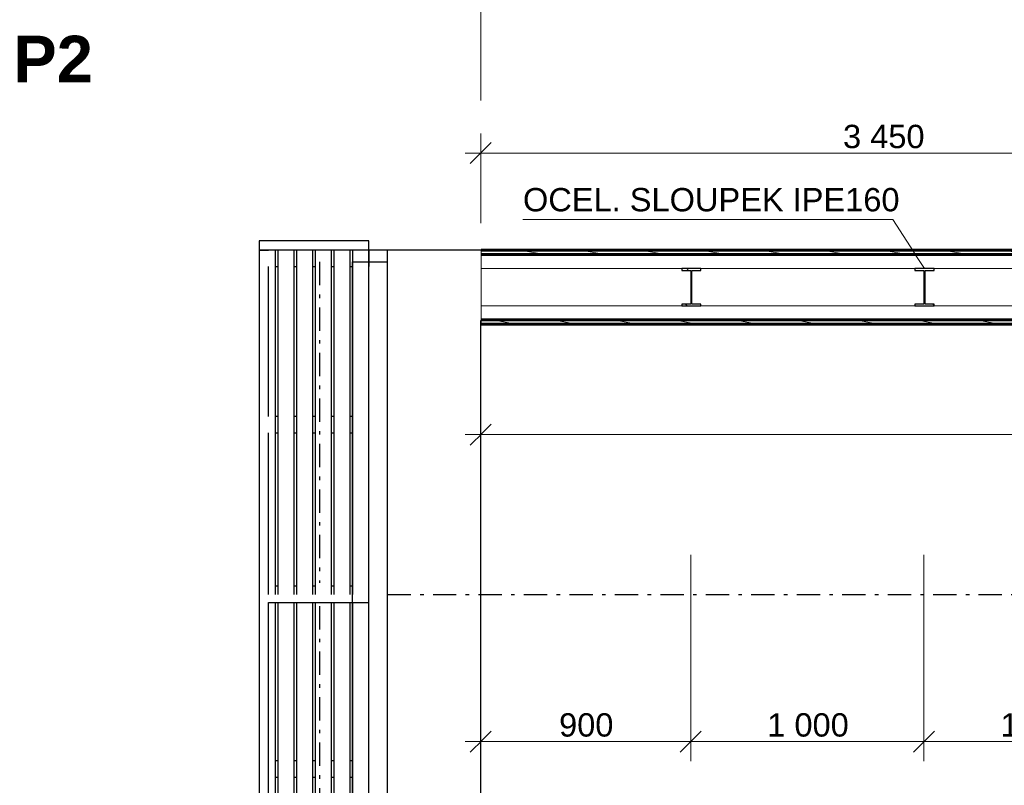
# Model space of a CAD drawing. Header units: millimetres. Extents: x 1793744 to 1819377, y -543298 to -528494.
# Tile 4 of 23: x 1798919 to 1803141, y -536937 to -533656. Entities that reach past the tile are written whole.
import ezdxf

# ---------------------------------------------------------------- set-up
doc = ezdxf.new("R2010")
doc.units = ezdxf.units.MM
doc.header["$MEASUREMENT"] = 0
doc.linetypes.add('Wipeout_Contour', pattern=[1000, 0, -1000])
doc.linetypes.add('ČÁRA ČERCHOVANÁ 2', pattern=[195, 100, -40, 15, -40])
for name, color, linetype in [('1 - ŘEZ HLAVNÍ.1', 7, 'Continuous'), ('2 - KÓTA NS.2D', 7, 'Continuous'), ('2 - TEXT HLAVNÍ UNIVERSÁL.2D', 7, 'Continuous'), ('2 - ZÓNA.2D', 7, 'Continuous'), ('2 - ČÁRA HLAVNÍ.2D', 7, 'Continuous'), ('4 - PRVKY ZÁMEČNICKÉ.3D', 7, 'Continuous'), ('4 - ZDIVO - STĚNY NOSNÉ.3D', 7, 'Continuous'), ('6 - ROUBENKA - ZÁBRADLÍ.5D', 7, 'Continuous'), ('Konstrukce – Dělicí čáry vrstev', 7, 'Continuous'), ('Nové_4 - ZDIVO - STĚNY NENOSNÉ.3D', 7, 'Continuous'), ('Nové_4 - ZDIVO - STĚNY NOSNÉ.3D', 7, 'Continuous'), ('Nové_Konstrukce – Dělicí čáry vrstev', 7, 'Continuous'), ('Nové_Výplně - Povrchové', 7, 'Continuous'), ('Nové_Výplně – Řezové', 7, 'Continuous'), ('Výplně - Povrchové', 7, 'Continuous'), ('Výplně – Řezové', 7, 'Continuous')]:
    doc.layers.add(name, color=color, linetype=linetype)
doc.styles.add('GENEROVANÝ_STYL_1', font='Arial Bold.ttf')
doc.styles.add('GENEROVANÝ_STYL_2', font='Arial.ttf')
doc.dimstyles.new('GENEROVANÝ_STYL__1', dxfattribs={"dimtxt": 100, "dimasz": 85.5, "dimexe": 0.18, "dimexo": 450, "dimgap": 0, "dimtad": 1, "dimtih": 1, "dimtoh": 1, "dimdec": 0, "dimzin": 0, "dimdsep": 46, "dimtxsty": 'GENEROVANÝ_STYL_2', "dimblk": 'ARROWHEAD_6', "dimblk1": 'ARROWHEAD_6', "dimblk2": 'ARROWHEAD_6', "dimcen": 0.09, "dimclrd": 256, "dimclre": 256, "dimclrt": 256, "dimazin": 0, "dimtfac": 1, "dimtdec": 4, "dimtmove": 0, "dimatfit": 3, "dimfxl": 1, "dimtolj": 1, "dimtzin": 0, "dimarcsym": 0})
doc.dimstyles.new('GENEROVANÝ_STYL__5', dxfattribs={"dimtxt": 100, "dimasz": 85.5, "dimexe": 0.18, "dimexo": 300, "dimgap": 0, "dimtad": 1, "dimtih": 1, "dimtoh": 1, "dimdec": 0, "dimzin": 0, "dimdsep": 46, "dimtxsty": 'GENEROVANÝ_STYL_2', "dimblk": 'ARROWHEAD_6', "dimblk1": 'ARROWHEAD_6', "dimblk2": 'ARROWHEAD_6', "dimcen": 0.09, "dimclrd": 256, "dimclre": 256, "dimclrt": 256, "dimazin": 0, "dimtfac": 1, "dimtdec": 4, "dimtmove": 0, "dimatfit": 3, "dimfxl": 1, "dimtolj": 1, "dimtzin": 0, "dimarcsym": 0})
doc.dimstyles.new('GENEROVANÝ_STYL__6', dxfattribs={"dimtxt": 100, "dimasz": 85.5, "dimexe": 0.18, "dimexo": 800, "dimgap": 0, "dimtad": 1, "dimtih": 1, "dimtoh": 1, "dimdec": 0, "dimzin": 0, "dimdsep": 46, "dimtxsty": 'GENEROVANÝ_STYL_2', "dimblk": 'ARROWHEAD_6', "dimblk1": 'ARROWHEAD_6', "dimblk2": 'ARROWHEAD_6', "dimcen": 0.09, "dimclrd": 256, "dimclre": 256, "dimclrt": 256, "dimazin": 0, "dimtfac": 1, "dimtdec": 4, "dimtmove": 0, "dimatfit": 3, "dimfxl": 1, "dimtolj": 1, "dimtzin": 0, "dimarcsym": 0})
doc.dimstyles.new('GENEROVANÝ_STYL__9', dxfattribs={"dimtxt": 100, "dimasz": 85.5, "dimexe": 0.18, "dimexo": 0.0625, "dimgap": 0, "dimtad": 1, "dimtih": 1, "dimtoh": 1, "dimdec": 0, "dimzin": 0, "dimdsep": 46, "dimtxsty": 'GENEROVANÝ_STYL_2', "dimblk": 'ARROWHEAD_6', "dimblk1": 'ARROWHEAD_6', "dimblk2": 'ARROWHEAD_6', "dimcen": 0.09, "dimse1": 1, "dimse2": 1, "dimclrd": 256, "dimclre": 256, "dimclrt": 256, "dimazin": 0, "dimtfac": 1, "dimtdec": 4, "dimtmove": 0, "dimatfit": 3, "dimfxl": 1, "dimtolj": 1, "dimtzin": 0, "dimarcsym": 0})
pattern_1 = [(170, (1118812.397, -1697940.485), (7.8141678, 44.3163477), [])]
pattern_2 = [(135, (1118812.4, -1697940.48), (79.549513, 79.549513), []), (135, (1118785.88, -1697967), (79.549513, 79.549513), [])]

# ---------------------------------------------------------------- blocks, each defined once
blk = doc.blocks.new('Zeď_2', base_point=(1800896.5, -534644.2))
at = {"color": 254, "linetype": 'Wipeout_Contour', "lineweight": 0, "ltscale": 7516247.628568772}
blk.add_wipeout([(1800046.5, -534944.2), (1800046.5, -540544.2), (1800896.5, -540544.2), (1800896.5, -534944.2)], dxfattribs=at).dxf.layer = 'Nové_Výplně - Povrchové'
at = {"layer": 'Nové_4 - ZDIVO - STĚNY NOSNÉ.3D', "color": 7, "linetype": 'Continuous', "lineweight": 30, "flags": 128}
for points in [[(1800046.5, -534944.2), (1800046.5, -540544.2)], [(1800896.5, -540544.2), (1800896.5, -534944.2)]]:
    blk.add_lwpolyline(points, dxfattribs=at)
blk = doc.blocks.new('Zeď_3', base_point=(1800896.5, -534644.2))
at = {"color": 254, "linetype": 'Wipeout_Contour', "lineweight": 0, "ltscale": 5634289.618497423}
blk.add_wipeout([(1800046.5, -534644.2), (1800046.5, -534944.2), (1800896.5, -534944.2)], dxfattribs=at).dxf.layer = 'Výplně - Povrchové'
at = {"color": 254, "linetype": 'Wipeout_Contour', "lineweight": 0, "ltscale": 7537245.844453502}
blk.add_wipeout([(1800896.5, -534944.2), (1812756.5, -534944.2), (1812756.5, -534644.2), (1800896.5, -534644.2)], dxfattribs=at).dxf.layer = 'Výplně - Povrchové'
at = {"color": 254, "linetype": 'Wipeout_Contour', "lineweight": 0, "ltscale": 5635017.770022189}
blk.add_wipeout([(1800046.5, -534644.2), (1800896.5, -534944.2), (1800896.5, -534644.2)], dxfattribs=at).dxf.layer = 'Výplně - Povrchové'
at = {"layer": '4 - ZDIVO - STĚNY NOSNÉ.3D', "color": 7, "linetype": 'Continuous', "lineweight": 30, "flags": 128}
for points in [[(1800046.5, -534644.2), (1800046.5, -534944.2)], [(1812756.5, -534644.2), (1800046.5, -534644.2)], [(1800896.5, -534944.2), (1812756.5, -534944.2)]]:
    blk.add_lwpolyline(points, dxfattribs=at)
blk = doc.blocks.new('Zeď_4', base_point=(1812755.5, -534644.2))
at = {"layer": 'Nové_Výplně – Řezové', "linetype": 'Continuous', "lineweight": 0, "true_color": 0x000000}
h = blk.add_hatch(dxfattribs=at)
h.set_pattern_fill('DŘEVO___BEDNĚNÍ', color=18, style=0, pattern_type=2)
h.set_pattern_definition(pattern_1)
h.paths.add_polyline_path([(1800897.5, -534663.2), (1804497.5, -534663.2), (1804497.5, -534644.2), (1800897.5, -534644.2)])
h = blk.add_hatch(dxfattribs=at)
h.set_pattern_fill('DŘEVO___BEDNĚNÍ', color=18, style=0, pattern_type=2)
h.set_pattern_definition(pattern_1)
h.paths.add_polyline_path([(1800897.5, -534961.2), (1804497.5, -534961.2), (1804497.5, -534943.2), (1800897.5, -534943.2)])
at = {"color": 254, "linetype": 'Wipeout_Contour', "lineweight": 0, "ltscale": 9403346.42517359}
blk.add_wipeout([(1800897.5, -534663.2), (1800897.5, -534723.2), (1804497.5, -534723.2), (1804497.5, -534711.2), (1804497.5, -534663.2)], dxfattribs=at).dxf.layer = 'Nové_Výplně – Řezové'
at = {"color": 254, "linetype": 'Wipeout_Contour', "lineweight": 0, "ltscale": 7521543.098748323}
blk.add_wipeout([(1804497.5, -534883.2), (1800897.5, -534883.2), (1800897.5, -534943.2), (1804497.5, -534943.2)], dxfattribs=at).dxf.layer = 'Nové_Výplně – Řezové'
at = {"layer": 'Nové_4 - ZDIVO - STĚNY NENOSNÉ.3D', "color": 7, "linetype": 'Continuous', "lineweight": 60, "flags": 128}
for points in [[(1804497.5, -534644.2), (1800897.5, -534644.2)], [(1800897.5, -534961.2), (1804497.5, -534961.2)]]:
    blk.add_lwpolyline(points, dxfattribs=at)
at = {"layer": 'Nové_4 - ZDIVO - STĚNY NENOSNÉ.3D', "color": 7, "linetype": 'Continuous', "lineweight": 0, "flags": 128}
for points in [[(1800897.5, -534644.2), (1800897.5, -534663.2)], [(1800897.5, -534943.2), (1800897.5, -534961.2)]]:
    blk.add_lwpolyline(points, dxfattribs=at)
at = {"layer": 'Nové_Konstrukce – Dělicí čáry vrstev', "color": 7, "linetype": 'Continuous', "lineweight": 60}
for p, q in [((1804497.5, -534663.2), (1800897.5, -534663.2)), ((1800897.5, -534943.2), (1804497.5, -534943.2))]:
    blk.add_line(p, q, dxfattribs=at)
at = {"color": 254, "linetype": 'Wipeout_Contour', "lineweight": 0, "ltscale": 7521417.949113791}
blk.add_wipeout([(1800897.5, -534883.2), (1804497.5, -534883.2), (1804497.5, -534723.2), (1800897.5, -534723.2)], dxfattribs=at).dxf.layer = 'Nové_Výplně – Řezové'
at = {"layer": 'Nové_4 - ZDIVO - STĚNY NENOSNÉ.3D', "color": 7, "linetype": 'Continuous', "lineweight": 0, "flags": 128}
for points in [[(1800897.5, -534663.2), (1800897.5, -534723.2)], [(1800897.5, -534723.2), (1800897.5, -534883.2)], [(1800897.5, -534883.2), (1800897.5, -534943.2)]]:
    blk.add_lwpolyline(points, dxfattribs=at)
at = {"layer": 'Nové_Konstrukce – Dělicí čáry vrstev', "color": 7, "linetype": 'Continuous', "lineweight": 15}
for p, q in [((1804497.5, -534723.2), (1800897.5, -534723.2)), ((1800897.5, -534883.2), (1804497.5, -534883.2))]:
    blk.add_line(p, q, dxfattribs=at)
blk = doc.blocks.new('Zeď_16', base_point=(1799946.5, -534604.2))
at = {"color": 254, "linetype": 'Wipeout_Contour', "lineweight": 0, "ltscale": 7511565.97605898}
blk.add_wipeout([(1799946.5, -534644.2), (1800416.5, -534644.2), (1800416.5, -534604.2), (1799946.5, -534604.2)], dxfattribs=at).dxf.layer = 'Výplně - Povrchové'
at = {"layer": '6 - ROUBENKA - ZÁBRADLÍ.5D', "color": 7, "linetype": 'Continuous', "lineweight": 30, "flags": 128}
for points in [[(1800416.5, -534604.2), (1799946.5, -534604.2)], [(1799946.5, -534604.2), (1799946.5, -534644.2)], [(1800416.5, -534644.2), (1800416.5, -534604.2)], [(1799946.5, -534644.2), (1800416.5, -534644.2)]]:
    blk.add_lwpolyline(points, dxfattribs=at)
blk = doc.blocks.new('Zeď_34', base_point=(1800416.5, -536831.7))
at = {"color": 254, "linetype": 'Wipeout_Contour', "lineweight": 0, "ltscale": 7514201.790912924}
blk.add_wipeout([(1800416.5, -536831.7), (1799986.8, -536831.7), (1799986.8, -536901.7), (1800416.5, -536901.7)], dxfattribs=at).dxf.layer = 'Výplně - Povrchové'
at = {"layer": '6 - ROUBENKA - ZÁBRADLÍ.5D', "color": 7, "linetype": 'Continuous', "lineweight": 30, "flags": 128}
for points in [[(1800416.5, -536831.7), (1799986.8, -536831.7)], [(1799986.8, -536831.7), (1799986.8, -536901.7)], [(1800416.5, -536901.7), (1800416.5, -536831.7)], [(1799986.8, -536901.7), (1800416.5, -536901.7)]]:
    blk.add_lwpolyline(points, dxfattribs=at)
blk = doc.blocks.new('Zeď_35', base_point=(1800016.5, -537594.2))
at = {"color": 254, "linetype": 'Wipeout_Contour', "lineweight": 0, "ltscale": 7513347.064271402}
blk.add_wipeout([(1800016.5, -537594.2), (1800016.5, -536119.2), (1799946.5, -536119.2), (1799946.5, -537594.2)], dxfattribs=at).dxf.layer = 'Výplně - Povrchové'
at = {"layer": '6 - ROUBENKA - ZÁBRADLÍ.5D', "color": 7, "linetype": 'Continuous', "lineweight": 30, "flags": 128}
for points in [[(1799946.5, -536119.2), (1799946.5, -537594.2)], [(1800016.5, -537594.2), (1800016.5, -536119.2)]]:
    blk.add_lwpolyline(points, dxfattribs=at)
blk = doc.blocks.new('Zeď_36', base_point=(1800096.5, -537594.2))
at = {"color": 254, "linetype": 'Wipeout_Contour', "lineweight": 0, "ltscale": 7513653.71595419}
blk.add_wipeout([(1800096.5, -537594.2), (1800096.5, -536119.2), (1800026.5, -536119.2), (1800026.5, -537594.2)], dxfattribs=at).dxf.layer = 'Výplně - Povrchové'
at = {"layer": '6 - ROUBENKA - ZÁBRADLÍ.5D', "color": 7, "linetype": 'Continuous', "lineweight": 30, "flags": 128}
for points in [[(1800026.5, -536119.2), (1800026.5, -537594.2)], [(1800096.5, -537594.2), (1800096.5, -536119.2)]]:
    blk.add_lwpolyline(points, dxfattribs=at)
blk = doc.blocks.new('Zeď_37', base_point=(1800176.5, -537594.2))
at = {"color": 254, "linetype": 'Wipeout_Contour', "lineweight": 0, "ltscale": 7513960.368750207}
blk.add_wipeout([(1800176.5, -537594.2), (1800176.5, -536119.2), (1800106.5, -536119.2), (1800106.5, -537594.2)], dxfattribs=at).dxf.layer = 'Výplně - Povrchové'
at = {"layer": '6 - ROUBENKA - ZÁBRADLÍ.5D', "color": 7, "linetype": 'Continuous', "lineweight": 30, "flags": 128}
for points in [[(1800106.5, -536119.2), (1800106.5, -537594.2)], [(1800176.5, -537594.2), (1800176.5, -536119.2)]]:
    blk.add_lwpolyline(points, dxfattribs=at)
blk = doc.blocks.new('Zeď_38', base_point=(1800256.5, -537594.2))
at = {"color": 254, "linetype": 'Wipeout_Contour', "lineweight": 0, "ltscale": 7514267.022659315}
blk.add_wipeout([(1800256.5, -537594.2), (1800256.5, -536119.2), (1800186.5, -536119.2), (1800186.5, -537594.2)], dxfattribs=at).dxf.layer = 'Výplně - Povrchové'
at = {"layer": '6 - ROUBENKA - ZÁBRADLÍ.5D', "color": 7, "linetype": 'Continuous', "lineweight": 30, "flags": 128}
for points in [[(1800186.5, -536119.2), (1800186.5, -537594.2)], [(1800256.5, -537594.2), (1800256.5, -536119.2)]]:
    blk.add_lwpolyline(points, dxfattribs=at)
blk = doc.blocks.new('Zeď_39', base_point=(1800336.5, -537594.2))
at = {"color": 254, "linetype": 'Wipeout_Contour', "lineweight": 0, "ltscale": 7514573.677681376}
blk.add_wipeout([(1800336.5, -537594.2), (1800336.5, -536119.2), (1800266.5, -536119.2), (1800266.5, -537594.2)], dxfattribs=at).dxf.layer = 'Výplně - Povrchové'
at = {"layer": '6 - ROUBENKA - ZÁBRADLÍ.5D', "color": 7, "linetype": 'Continuous', "lineweight": 30, "flags": 128}
for points in [[(1800266.5, -536119.2), (1800266.5, -537594.2)], [(1800336.5, -537594.2), (1800336.5, -536119.2)]]:
    blk.add_lwpolyline(points, dxfattribs=at)
blk = doc.blocks.new('Zeď_40', base_point=(1800416.5, -537594.2))
at = {"color": 254, "linetype": 'Wipeout_Contour', "lineweight": 0, "ltscale": 7514880.333816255}
blk.add_wipeout([(1800416.5, -537594.2), (1800416.5, -536119.2), (1800346.5, -536119.2), (1800346.5, -537594.2)], dxfattribs=at).dxf.layer = 'Výplně - Povrchové'
at = {"layer": '6 - ROUBENKA - ZÁBRADLÍ.5D', "color": 7, "linetype": 'Continuous', "lineweight": 30, "flags": 128}
for points in [[(1800346.5, -536119.2), (1800346.5, -537594.2)], [(1800416.5, -537594.2), (1800416.5, -536119.2)]]:
    blk.add_lwpolyline(points, dxfattribs=at)
blk = doc.blocks.new('Zeď_41', base_point=(1799986.5, -537594.2))
at = {"color": 254, "linetype": 'Wipeout_Contour', "lineweight": 0, "ltscale": 7513289.567128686}
blk.add_wipeout([(1799986.5, -537594.2), (1799986.5, -536119.2), (1799946.5, -536119.2), (1799946.5, -537594.2)], dxfattribs=at).dxf.layer = 'Výplně - Povrchové'
at = {"layer": '6 - ROUBENKA - ZÁBRADLÍ.5D', "color": 7, "linetype": 'Continuous', "lineweight": 30, "flags": 128}
for points in [[(1799946.5, -536119.2), (1799946.5, -537594.2)], [(1799986.5, -537594.2), (1799986.5, -536154.2)]]:
    blk.add_lwpolyline(points, dxfattribs=at)
blk = doc.blocks.new('Zeď_42', base_point=(1800416.5, -534644.2))
at = {"color": 254, "linetype": 'Wipeout_Contour', "lineweight": 0, "ltscale": 7511705.300576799}
blk.add_wipeout([(1799986.5, -534714.2), (1800416.5, -534714.2), (1800416.5, -534644.2), (1799986.5, -534644.2)], dxfattribs=at).dxf.layer = 'Výplně - Povrchové'
at = {"layer": '6 - ROUBENKA - ZÁBRADLÍ.5D', "color": 7, "linetype": 'Continuous', "lineweight": 30, "flags": 128}
for points in [[(1800416.5, -534644.2), (1799986.5, -534644.2)], [(1800416.5, -534644.2), (1800416.5, -534714.2)], [(1799986.5, -534714.2), (1800416.5, -534714.2)]]:
    blk.add_lwpolyline(points, dxfattribs=at)
blk = doc.blocks.new('Zeď_43', base_point=(1800416.5, -536154.2))
at = {"color": 254, "linetype": 'Wipeout_Contour', "lineweight": 0, "ltscale": 7513347.304564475}
blk.add_wipeout([(1800416.5, -536084.2), (1799986.5, -536084.2), (1799986.5, -536154.2), (1800416.5, -536154.2)], dxfattribs=at).dxf.layer = 'Výplně - Povrchové'
at = {"layer": '6 - ROUBENKA - ZÁBRADLÍ.5D', "color": 7, "linetype": 'Continuous', "lineweight": 30, "flags": 128}
for points in [[(1800416.5, -536084.2), (1799986.5, -536084.2)], [(1800416.5, -536154.2), (1800416.5, -536084.2)], [(1799986.5, -536154.2), (1800416.5, -536154.2)]]:
    blk.add_lwpolyline(points, dxfattribs=at)
blk = doc.blocks.new('Zeď_44', base_point=(1800416.5, -535356.7))
at = {"color": 254, "linetype": 'Wipeout_Contour', "lineweight": 0, "ltscale": 7512517.243344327}
blk.add_wipeout([(1800416.5, -535356.7), (1799986.5, -535356.7), (1799986.5, -535426.7), (1800416.5, -535426.7)], dxfattribs=at).dxf.layer = 'Výplně - Povrchové'
at = {"layer": '6 - ROUBENKA - ZÁBRADLÍ.5D', "color": 7, "linetype": 'Continuous', "lineweight": 30, "flags": 128}
for points in [[(1800416.5, -535356.7), (1799986.5, -535356.7)], [(1800416.5, -535426.7), (1800416.5, -535356.7)], [(1799986.5, -535426.7), (1800416.5, -535426.7)]]:
    blk.add_lwpolyline(points, dxfattribs=at)
blk = doc.blocks.new('Zeď_45', base_point=(1800016.5, -536119.2))
at = {"color": 254, "linetype": 'Wipeout_Contour', "lineweight": 0, "ltscale": 7511662.884118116}
blk.add_wipeout([(1800016.5, -536119.2), (1800016.5, -534644.2), (1799946.5, -534644.2), (1799946.5, -536119.2)], dxfattribs=at).dxf.layer = 'Výplně - Povrchové'
at = {"layer": '6 - ROUBENKA - ZÁBRADLÍ.5D', "color": 7, "linetype": 'Continuous', "lineweight": 30, "flags": 128}
for points in [[(1800016.5, -534644.2), (1799946.5, -534644.2)], [(1799946.5, -534644.2), (1799946.5, -536119.2)], [(1800016.5, -536119.2), (1800016.5, -534644.2)]]:
    blk.add_lwpolyline(points, dxfattribs=at)
blk = doc.blocks.new('Zeď_46', base_point=(1800096.5, -536119.2))
at = {"color": 254, "linetype": 'Wipeout_Contour', "lineweight": 0, "ltscale": 7511969.604552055}
blk.add_wipeout([(1800096.5, -536119.2), (1800096.5, -534644.2), (1800026.5, -534644.2), (1800026.5, -536119.2)], dxfattribs=at).dxf.layer = 'Výplně - Povrchové'
at = {"layer": '6 - ROUBENKA - ZÁBRADLÍ.5D', "color": 7, "linetype": 'Continuous', "lineweight": 30, "flags": 128}
for points in [[(1800096.5, -534644.2), (1800026.5, -534644.2)], [(1800026.5, -534644.2), (1800026.5, -536119.2)], [(1800096.5, -536119.2), (1800096.5, -534644.2)]]:
    blk.add_lwpolyline(points, dxfattribs=at)
blk = doc.blocks.new('Zeď_47', base_point=(1800176.5, -536119.2))
at = {"color": 254, "linetype": 'Wipeout_Contour', "lineweight": 0, "ltscale": 7512276.326093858}
blk.add_wipeout([(1800176.5, -536119.2), (1800176.5, -534644.2), (1800106.5, -534644.2), (1800106.5, -536119.2)], dxfattribs=at).dxf.layer = 'Výplně - Povrchové'
at = {"layer": '6 - ROUBENKA - ZÁBRADLÍ.5D', "color": 7, "linetype": 'Continuous', "lineweight": 30, "flags": 128}
for points in [[(1800176.5, -534644.2), (1800106.5, -534644.2)], [(1800106.5, -534644.2), (1800106.5, -536119.2)], [(1800176.5, -536119.2), (1800176.5, -534644.2)]]:
    blk.add_lwpolyline(points, dxfattribs=at)
blk = doc.blocks.new('Zeď_48', base_point=(1800256.5, -536119.2))
at = {"color": 254, "linetype": 'Wipeout_Contour', "lineweight": 0, "ltscale": 7512583.048743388}
blk.add_wipeout([(1800256.5, -536119.2), (1800256.5, -534644.2), (1800186.5, -534644.2), (1800186.5, -536119.2)], dxfattribs=at).dxf.layer = 'Výplně - Povrchové'
at = {"layer": '6 - ROUBENKA - ZÁBRADLÍ.5D', "color": 7, "linetype": 'Continuous', "lineweight": 30, "flags": 128}
for points in [[(1800256.5, -534644.2), (1800186.5, -534644.2)], [(1800186.5, -534644.2), (1800186.5, -536119.2)], [(1800256.5, -536119.2), (1800256.5, -534644.2)]]:
    blk.add_lwpolyline(points, dxfattribs=at)
blk = doc.blocks.new('Zeď_49', base_point=(1800336.5, -536119.2))
at = {"color": 254, "linetype": 'Wipeout_Contour', "lineweight": 0, "ltscale": 7512889.772500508}
blk.add_wipeout([(1800336.5, -536119.2), (1800336.5, -534644.2), (1800266.5, -534644.2), (1800266.5, -536119.2)], dxfattribs=at).dxf.layer = 'Výplně - Povrchové'
at = {"layer": '6 - ROUBENKA - ZÁBRADLÍ.5D', "color": 7, "linetype": 'Continuous', "lineweight": 30, "flags": 128}
for points in [[(1800336.5, -534644.2), (1800266.5, -534644.2)], [(1800266.5, -534644.2), (1800266.5, -536119.2)], [(1800336.5, -536119.2), (1800336.5, -534644.2)]]:
    blk.add_lwpolyline(points, dxfattribs=at)
blk = doc.blocks.new('Zeď_50', base_point=(1800416.5, -536119.2))
at = {"color": 254, "linetype": 'Wipeout_Contour', "lineweight": 0, "ltscale": 7513196.497365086}
blk.add_wipeout([(1800416.5, -536119.2), (1800416.5, -534644.2), (1800346.5, -534644.2), (1800346.5, -536119.2)], dxfattribs=at).dxf.layer = 'Výplně - Povrchové'
at = {"layer": '6 - ROUBENKA - ZÁBRADLÍ.5D', "color": 7, "linetype": 'Continuous', "lineweight": 30, "flags": 128}
for points in [[(1800416.5, -534644.2), (1800346.5, -534644.2)], [(1800346.5, -534644.2), (1800346.5, -536119.2)], [(1800416.5, -536119.2), (1800416.5, -534644.2)]]:
    blk.add_lwpolyline(points, dxfattribs=at)
blk = doc.blocks.new('Zeď_51', base_point=(1799986.5, -536119.2))
at = {"color": 254, "linetype": 'Wipeout_Contour', "lineweight": 0, "ltscale": 5633111.738907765}
blk.add_wipeout([(1799946.5, -534644.2), (1799986.5, -534714.2), (1799986.5, -534644.2)], dxfattribs=at).dxf.layer = 'Výplně - Povrchové'
at = {"color": 254, "linetype": 'Wipeout_Contour', "lineweight": 0, "ltscale": 7511645.239360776}
blk.add_wipeout([(1799946.5, -534714.2), (1799946.5, -536119.2), (1799986.5, -536119.2), (1799986.5, -534714.2)], dxfattribs=at).dxf.layer = 'Výplně - Povrchové'
at = {"layer": '6 - ROUBENKA - ZÁBRADLÍ.5D', "color": 7, "linetype": 'Continuous', "lineweight": 30, "flags": 128}
blk.add_lwpolyline([(1799986.5, -536119.2), (1799986.5, -535426.7)], dxfattribs=at)
at = {"color": 254, "linetype": 'Wipeout_Contour', "lineweight": 0, "ltscale": 5633094.570855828}
blk.add_wipeout([(1799946.5, -534644.2), (1799946.5, -534714.2), (1799986.5, -534714.2)], dxfattribs=at).dxf.layer = 'Výplně - Povrchové'
at = {"layer": '6 - ROUBENKA - ZÁBRADLÍ.5D', "color": 7, "linetype": 'Continuous', "lineweight": 30, "flags": 128}
for points in [[(1799946.5, -534644.2), (1799986.5, -534644.2)], [(1799946.5, -534644.2), (1799946.5, -536119.2)], [(1799986.5, -535356.7), (1799986.5, -534714.2)]]:
    blk.add_lwpolyline(points, dxfattribs=at)
blk = doc.blocks.new('Sloup_1', base_point=(1801799.1, -534803.2))
at = {"layer": 'Výplně – Řezové', "linetype": 'Continuous', "lineweight": 0, "true_color": 0x000000}
h = blk.add_hatch(dxfattribs=at)
h.set_pattern_fill('KOV_OCEL', color=18, style=0, pattern_type=2)
h.set_pattern_definition(pattern_2)
h.paths.add_polyline_path([(1801799.1, -534723.2), (1801758.1, -534723.2), (1801758.1, -534730.6), (1801796.6, -534730.6), (1801796.6, -534875.8), (1801758.1, -534875.8), (1801758.1, -534883.2), (1801840.1, -534883.2), (1801840.1, -534875.8), (1801801.6, -534875.8), (1801801.6, -534730.6), (1801840.1, -534730.6), (1801840.1, -534723.2)])
at = {"layer": '4 - PRVKY ZÁMEČNICKÉ.3D', "color": 181, "linetype": 'Continuous', "lineweight": 30, "true_color": 0x9e3eff, "flags": 128}
blk.add_lwpolyline([(1801799.1, -534723.2), (1801758.1, -534723.2), (1801758.1, -534730.6), (1801796.6, -534730.6), (1801796.6, -534875.8), (1801758.1, -534875.8), (1801758.1, -534883.2), (1801840.1, -534883.2), (1801840.1, -534875.8), (1801801.6, -534875.8), (1801801.6, -534730.6), (1801840.1, -534730.6), (1801840.1, -534723.2)], close=True, dxfattribs=at)
blk = doc.blocks.new('Sloup_13', base_point=(1802799.1, -534803.2))
at = {"layer": 'Výplně – Řezové', "linetype": 'Continuous', "lineweight": 0, "true_color": 0x000000}
h = blk.add_hatch(dxfattribs=at)
h.set_pattern_fill('KOV_OCEL', color=18, style=0, pattern_type=2)
h.set_pattern_definition(pattern_2)
h.paths.add_polyline_path([(1802799.1, -534723.2), (1802758.1, -534723.2), (1802758.1, -534730.6), (1802796.6, -534730.6), (1802796.6, -534875.8), (1802758.1, -534875.8), (1802758.1, -534883.2), (1802840.1, -534883.2), (1802840.1, -534875.8), (1802801.6, -534875.8), (1802801.6, -534730.6), (1802840.1, -534730.6), (1802840.1, -534723.2)])
at = {"layer": '4 - PRVKY ZÁMEČNICKÉ.3D', "color": 181, "linetype": 'Continuous', "lineweight": 30, "true_color": 0x9e3eff, "flags": 128}
blk.add_lwpolyline([(1802799.1, -534723.2), (1802758.1, -534723.2), (1802758.1, -534730.6), (1802796.6, -534730.6), (1802796.6, -534875.8), (1802758.1, -534875.8), (1802758.1, -534883.2), (1802840.1, -534883.2), (1802840.1, -534875.8), (1802801.6, -534875.8), (1802801.6, -534730.6), (1802840.1, -534730.6), (1802840.1, -534723.2)], close=True, dxfattribs=at)
blk = doc.blocks.new('*D123', base_point=(1118812.4, -1697940.5))
at = {"layer": '2 - KÓTA NS.2D', "color": 96, "linetype": 'Continuous', "lineweight": 0, "true_color": 0x007d00}
for p, q in [((1800896.5, -534003.1), (1800896.5, -533468.7)), ((1804497.5, -534003.1), (1804497.5, -533468.7)), ((1800829, -533553.1), (1800896.5, -533553.1)), ((1800896.5, -533553.1), (1804497.5, -533553.1))]:
    blk.add_line(p, q, dxfattribs=at)
at = {"layer": '2 - KÓTA NS.2D', "color": 96, "linetype": 'Continuous', "lineweight": 15, "true_color": 0x007d00}
for p, q in [((1800941.5, -533508.1), (1800851.5, -533598.1)), ((1804542.5, -533508.1), (1804452.5, -533598.1))]:
    blk.add_line(p, q, dxfattribs=at)
at = {"layer": '2 - KÓTA NS.2D', "color": 96, "lineweight": 0, "true_color": 0x007d00, "insert": (1802525.4, -533533.1), "char_height": 100, "attachment_point": 7, "style": 'GENEROVANÝ_STYL_2'}
blk.add_mtext('\\A1;{\\pql;\\fArial|b0|i0|c0|p0;\\W1.000000;3 600}', dxfattribs=at)
blk = doc.blocks.new('ARROWHEAD_6')
at = {"color": 0, "linetype": 'Continuous', "lineweight": 0}
for p, q in [((-0.5, -0.5), (0.5, 0.5)), ((0, 0), (-1, 0))]:
    blk.add_line(p, q, dxfattribs=at)
blk = doc.blocks.new('*D128', base_point=(1118812.4, -1697940.5))
at = {"layer": '2 - KÓTA NS.2D', "color": 96, "linetype": 'Continuous', "lineweight": 0, "true_color": 0x007d00}
for p, q in [((1800896.5, -534528.2), (1800896.5, -534143.9)), ((1804346.5, -534528.2), (1804346.5, -534143.9)), ((1800829, -534228.2), (1800896.5, -534228.2)), ((1800896.5, -534228.2), (1804346.5, -534228.2))]:
    blk.add_line(p, q, dxfattribs=at)
at = {"layer": '2 - KÓTA NS.2D', "color": 96, "linetype": 'Continuous', "lineweight": 15, "true_color": 0x007d00}
for p, q in [((1800941.5, -534183.2), (1800851.5, -534273.2)), ((1804391.5, -534183.2), (1804301.5, -534273.2))]:
    blk.add_line(p, q, dxfattribs=at)
at = {"layer": '2 - KÓTA NS.2D', "color": 96, "lineweight": 0, "true_color": 0x007d00, "insert": (1802449.9, -534208.2), "char_height": 100, "attachment_point": 7, "style": 'GENEROVANÝ_STYL_2'}
blk.add_mtext('\\A1;{\\pql;\\fArial|b0|i0|c0|p0;\\W1.000000;3\xa0450}', dxfattribs=at)
blk = doc.blocks.new('*D134', base_point=(1118812.4, -1697940.5))
at = {"layer": '2 - KÓTA NS.2D', "color": 96, "linetype": 'Continuous', "lineweight": 0, "true_color": 0x007d00}
for p, q in [((1800896.5, -536834.3), (1800896.5, -535949.9)), ((1801796.6, -536834.3), (1801796.6, -535949.9)), ((1800829, -536749.9), (1800896.5, -536749.9)), ((1800896.5, -536749.9), (1801796.6, -536749.9))]:
    blk.add_line(p, q, dxfattribs=at)
at = {"layer": '2 - KÓTA NS.2D', "color": 96, "linetype": 'Continuous', "lineweight": 15, "true_color": 0x007d00}
for p, q in [((1800941.5, -536704.9), (1800851.5, -536794.9)), ((1801841.6, -536704.9), (1801751.6, -536794.9))]:
    blk.add_line(p, q, dxfattribs=at)
at = {"layer": '2 - KÓTA NS.2D', "color": 96, "lineweight": 0, "true_color": 0x007d00, "insert": (1801232.1, -536729.9), "char_height": 100, "attachment_point": 7, "style": 'GENEROVANÝ_STYL_2'}
blk.add_mtext('\\A1;{\\pql;\\fArial|b0|i0|c0|p0;\\W1.000000;900}', dxfattribs=at)
blk = doc.blocks.new('*D135', base_point=(1118812.4, -1697940.5))
at = {"layer": '2 - KÓTA NS.2D', "color": 96, "linetype": 'Continuous', "lineweight": 0, "true_color": 0x007d00}
for p, q in [((1801796.6, -536834.3), (1801796.6, -535949.9)), ((1802796.6, -536834.3), (1802796.6, -535949.9)), ((1801796.6, -536749.9), (1802796.6, -536749.9))]:
    blk.add_line(p, q, dxfattribs=at)
at = {"layer": '2 - KÓTA NS.2D', "color": 96, "linetype": 'Continuous', "lineweight": 15, "true_color": 0x007d00}
for p, q in [((1801841.6, -536704.9), (1801751.6, -536794.9)), ((1802841.6, -536704.9), (1802751.6, -536794.9))]:
    blk.add_line(p, q, dxfattribs=at)
at = {"layer": '2 - KÓTA NS.2D', "color": 96, "lineweight": 0, "true_color": 0x007d00, "insert": (1802125, -536729.9), "char_height": 100, "attachment_point": 7, "style": 'GENEROVANÝ_STYL_2'}
blk.add_mtext('\\A1;{\\pql;\\fArial|b0|i0|c0|p0;\\W1.000000;1\xa0000}', dxfattribs=at)
blk = doc.blocks.new('*D136', base_point=(1118812.4, -1697940.5))
at = {"layer": '2 - KÓTA NS.2D', "color": 96, "linetype": 'Continuous', "lineweight": 0, "true_color": 0x007d00}
for p, q in [((1802796.6, -536834.3), (1802796.6, -535949.9)), ((1803796.6, -536834.3), (1803796.6, -535949.9)), ((1802796.6, -536749.9), (1803796.6, -536749.9))]:
    blk.add_line(p, q, dxfattribs=at)
at = {"layer": '2 - KÓTA NS.2D', "color": 96, "linetype": 'Continuous', "lineweight": 15, "true_color": 0x007d00}
for p, q in [((1802841.6, -536704.9), (1802751.6, -536794.9)), ((1803841.6, -536704.9), (1803751.6, -536794.9))]:
    blk.add_line(p, q, dxfattribs=at)
at = {"layer": '2 - KÓTA NS.2D', "color": 96, "lineweight": 0, "true_color": 0x007d00, "insert": (1803125, -536729.9), "char_height": 100, "attachment_point": 7, "style": 'GENEROVANÝ_STYL_2'}
blk.add_mtext('\\A1;{\\pql;\\fArial|b0|i0|c0|p0;\\W1.000000;1\xa0000}', dxfattribs=at)
blk = doc.blocks.new('*D153', base_point=(1118812.4, -1697940.5))
at = {"layer": '2 - KÓTA NS.2D', "color": 96, "linetype": 'Continuous', "lineweight": 0, "true_color": 0x007d00}
for p, q in [((1800896.5, -535518.9), (1800896.5, -535350.1)), ((1806676.5, -535518.9), (1806676.5, -535350.1)), ((1800829, -535434.5), (1800896.5, -535434.5)), ((1800896.5, -535434.5), (1806676.5, -535434.5))]:
    blk.add_line(p, q, dxfattribs=at)
at = {"layer": '2 - KÓTA NS.2D', "color": 96, "linetype": 'Continuous', "lineweight": 15, "true_color": 0x007d00}
for p, q in [((1800941.5, -535389.5), (1800851.5, -535479.5)), ((1806721.5, -535389.5), (1806631.5, -535479.5))]:
    blk.add_line(p, q, dxfattribs=at)
at = {"layer": '2 - KÓTA NS.2D', "color": 96, "lineweight": 0, "true_color": 0x007d00, "char_height": 100, "attachment_point": 7, "style": 'GENEROVANÝ_STYL_2'}
for s, insert in [('\\A1;{\\pql;\\fArial|b0|i0|c0|p0;\\W1.000000;5\xa0780}', (1803500.5, -535414.5)), ('\\A1;{\\pql;\\fArial|b0|i0|c0|p0;\\W1.000000;300}', (1806402.7, -535414.5))]:
    blk.add_mtext(s, dxfattribs=dict(at, insert=insert))
blk = doc.blocks.new('Řez_2', base_point=(1798679.7, -533591.3))
at = {"layer": '1 - ŘEZ HLAVNÍ.1', "color": 5, "lineweight": 0, "true_color": 0x1c1cff, "insert": (1798891.5, -533925), "char_height": 200, "attachment_point": 7, "style": 'GENEROVANÝ_STYL_1'}
blk.add_mtext('\\A1;{\\pql;\\pt0;\\fArial|b1|i0|c0|p0;\\W1.000000;P2}', dxfattribs=at)

msp = doc.modelspace()

# ---------------------------------------------------------------- linework, layer by layer
at = {"layer": '2 - ZÓNA.2D', "color": 7, "linetype": 'Continuous', "lineweight": 0, "true_color": 0xebebeb, "flags": 128}
msp.add_lwpolyline([(1800896.5, -540544.2), (1812756.5, -540544.2), (1812756.5, -534944.2), (1800896.5, -534944.2)], close=True, dxfattribs=at)

# ---------------------------------------------------------------- next in the draw order: block references
at = {"layer": 'Nové_4 - ZDIVO - STĚNY NOSNÉ.3D', "color": 7, "lineweight": 60}
msp.add_blockref('Zeď_2', (1800896.5, -534644.2), dxfattribs=at)

# ---------------------------------------------------------------- next in the draw order: block references
at = {"layer": '4 - ZDIVO - STĚNY NOSNÉ.3D', "color": 7, "lineweight": 30}
msp.add_blockref('Zeď_3', (1800896.5, -534644.2), dxfattribs=at)
at = {"layer": '6 - ROUBENKA - ZÁBRADLÍ.5D', "color": 7, "lineweight": 60}
for name, p in [('Zeď_44', (1800416.5, -535356.7)), ('Zeď_34', (1800416.5, -536831.7))]:
    msp.add_blockref(name, p, dxfattribs=at)

# ---------------------------------------------------------------- next in the draw order: linework, layer by layer
at = {"layer": '2 - ČÁRA HLAVNÍ.2D', "color": 7, "linetype": 'Continuous', "lineweight": 30}
msp.add_line((1800496.5, -540544.2), (1800496.5, -534644.2), dxfattribs=at)
at = {"layer": '2 - ČÁRA HLAVNÍ.2D', "color": 181, "linetype": 'Continuous', "lineweight": 30, "true_color": 0x9e3eff}
msp.add_line((1800496.5, -540494.2), (1800496.5, -534694.2), dxfattribs=at)

# ---------------------------------------------------------------- next in the draw order: block references
at = {"layer": '6 - ROUBENKA - ZÁBRADLÍ.5D', "color": 7, "lineweight": 60}
for name, p in [('Zeď_16', (1799946.5, -534604.2)), ('Zeď_35', (1800016.5, -537594.2))]:
    msp.add_blockref(name, p, dxfattribs=at)
at = {"layer": 'Nové_4 - ZDIVO - STĚNY NENOSNÉ.3D', "color": 7, "lineweight": 60}
msp.add_blockref('Zeď_4', (1812755.5, -534644.2), dxfattribs=at)

# ---------------------------------------------------------------- next in the draw order: linework, layer by layer
at = {"layer": '2 - ČÁRA HLAVNÍ.2D', "color": 7, "linetype": 'ČÁRA ČERCHOVANÁ 2', "lineweight": 30}
msp.add_line((1800496.5, -536119.2), (1813156.5, -536119.2), dxfattribs=at)
at = {"layer": 'Konstrukce – Dělicí čáry vrstev', "color": 5, "linetype": 'Continuous', "lineweight": 0, "true_color": 0x1c1cff}
for p, q in [((1801077.3, -534511.9), (1802662.8, -534511.9)), ((1802662.8, -534511.9), (1802799.1, -534723.2))]:
    msp.add_line(p, q, dxfattribs=at)

# ---------------------------------------------------------------- next in the draw order: block references
at = {"layer": '1 - ŘEZ HLAVNÍ.1', "color": 5, "lineweight": 60, "true_color": 0x1c1cff}
msp.add_blockref('Řez_2', (1798679.7, -533591.3), dxfattribs=at)
at = {"layer": '4 - PRVKY ZÁMEČNICKÉ.3D', "color": 181, "lineweight": 30, "true_color": 0x9e3eff}
for name, p in [('Sloup_1', (1801799.1, -534803.2)), ('Sloup_13', (1802799.1, -534803.2))]:
    msp.add_blockref(name, p, dxfattribs=at)
at = {"layer": '6 - ROUBENKA - ZÁBRADLÍ.5D', "color": 7, "lineweight": 60}
for name, p in [('Zeď_42', (1800416.5, -534644.2)), ('Zeď_41', (1799986.5, -537594.2)), ('Zeď_36', (1800096.5, -537594.2))]:
    msp.add_blockref(name, p, dxfattribs=at)

# ---------------------------------------------------------------- next in the draw order: texts
at = {"layer": '2 - TEXT HLAVNÍ UNIVERSÁL.2D', "color": 5, "linetype": 'Continuous', "lineweight": 0, "true_color": 0x1c1cff, "insert": (1801077.3, -534377.6), "char_height": 100, "attachment_point": 1, "style": 'GENEROVANÝ_STYL_2'}
msp.add_mtext('\\A1;{\\pql;\\fArial|b0|i0|c0|p0;\\W1.000000;OCEL. SLOUPEK IPE160}', dxfattribs=at)

# ---------------------------------------------------------------- next in the draw order: dimensions: what is measured, and where the dimension line sits
at = {"layer": '2 - KÓTA NS.2D', "color": 96, "linetype": 'Continuous', "lineweight": 0, "true_color": 0x007d00}
dim = msp.add_linear_dim(base=(1804497.5, -533553.1), p1=(1800896.5, -534644.2), p2=(1804497.5, -534644.2), text='3 600', dimstyle='GENEROVANÝ_STYL__1', dxfattribs=at)
dim.commit()
dim.dimension.update_dxf_attribs({"geometry": '*D123', "text_midpoint": (1802702, -533483.1), "dimtype": 160})
for base, p1, p2, dimstyle, picture, middle in [((1804346.5, -534228.2), (1800896.5, -534644.2), (1804346.5, -534485.1), 'GENEROVANÝ_STYL__5', '*D128', (1802626.5, -534158.2)), ((1801796.6, -536749.9), (1800896.5, -534644.2), (1801796.6, -534875.8), 'GENEROVANÝ_STYL__6', '*D134', (1801349.9, -536679.9)), ((1802796.6, -536749.9), (1801796.6, -534875.8), (1802796.6, -534875.8), 'GENEROVANÝ_STYL__6', '*D135', (1802301.6, -536679.9)), ((1803796.6, -536749.9), (1802796.6, -534875.8), (1803796.6, -534875.8), 'GENEROVANÝ_STYL__6', '*D136', (1803301.6, -536679.9)), ((1806676.5, -535434.5), (1800896.5, -535708.1), (1806676.5, -535111.2), 'GENEROVANÝ_STYL__9', '*D153', (1803677.1, -535364.5))]:
    dim = msp.add_linear_dim(base=base, p1=p1, p2=p2, dimstyle=dimstyle, dxfattribs=at)
    dim.commit()
    dim.dimension.update_dxf_attribs({"geometry": picture, "text_midpoint": middle, "dimtype": 160})

# ---------------------------------------------------------------- next in the draw order: block references
at = {"layer": '6 - ROUBENKA - ZÁBRADLÍ.5D', "color": 7, "lineweight": 60}
msp.add_blockref('Zeď_37', (1800176.5, -537594.2), dxfattribs=at)

# ---------------------------------------------------------------- next in the draw order: block references
msp.add_blockref('Zeď_38', (1800256.5, -537594.2), dxfattribs=at)

# ---------------------------------------------------------------- next in the draw order: block references
msp.add_blockref('Zeď_39', (1800336.5, -537594.2), dxfattribs=at)

# ---------------------------------------------------------------- next in the draw order: block references
msp.add_blockref('Zeď_40', (1800416.5, -537594.2), dxfattribs=at)

# ---------------------------------------------------------------- next in the draw order: block references
msp.add_blockref('Zeď_43', (1800416.5, -536154.2), dxfattribs=at)

# ---------------------------------------------------------------- next in the draw order: linework, layer by layer
at = {"layer": '2 - ČÁRA HLAVNÍ.2D', "color": 7, "linetype": 'ČÁRA ČERCHOVANÁ 2', "lineweight": 30}
msp.add_line((1800204.5, -536169.2), (1800204.5, -537544.2), dxfattribs=at)

# ---------------------------------------------------------------- next in the draw order: block references
at = {"layer": '6 - ROUBENKA - ZÁBRADLÍ.5D', "color": 7, "lineweight": 60}
msp.add_blockref('Zeď_45', (1800016.5, -536119.2), dxfattribs=at)

# ---------------------------------------------------------------- next in the draw order: block references
for name, p in [('Zeď_51', (1799986.5, -536119.2)), ('Zeď_46', (1800096.5, -536119.2))]:
    msp.add_blockref(name, p, dxfattribs=at)

# ---------------------------------------------------------------- next in the draw order: block references
msp.add_blockref('Zeď_47', (1800176.5, -536119.2), dxfattribs=at)

# ---------------------------------------------------------------- next in the draw order: block references
msp.add_blockref('Zeď_48', (1800256.5, -536119.2), dxfattribs=at)

# ---------------------------------------------------------------- next in the draw order: linework, layer by layer
at = {"layer": '2 - ČÁRA HLAVNÍ.2D', "color": 7, "linetype": 'ČÁRA ČERCHOVANÁ 2', "lineweight": 30}
msp.add_line((1800204.5, -534694.2), (1800204.5, -536069.2), dxfattribs=at)

# ---------------------------------------------------------------- next in the draw order: block references
at = {"layer": '6 - ROUBENKA - ZÁBRADLÍ.5D', "color": 7, "lineweight": 60}
msp.add_blockref('Zeď_49', (1800336.5, -536119.2), dxfattribs=at)

# ---------------------------------------------------------------- next in the draw order: block references
msp.add_blockref('Zeď_50', (1800416.5, -536119.2), dxfattribs=at)

# ---------------------------------------------------------------- next in the draw order: linework, layer by layer
at = {"layer": '2 - ČÁRA HLAVNÍ.2D', "color": 181, "linetype": 'Continuous', "lineweight": 30, "true_color": 0x9e3eff}
for p, q in [((1800346.5, -540494.2), (1800346.5, -534694.2)), ((1800346.5, -534694.2), (1800496.5, -534694.2))]:
    msp.add_line(p, q, dxfattribs=at)

doc.saveas('drawing.dxf')
